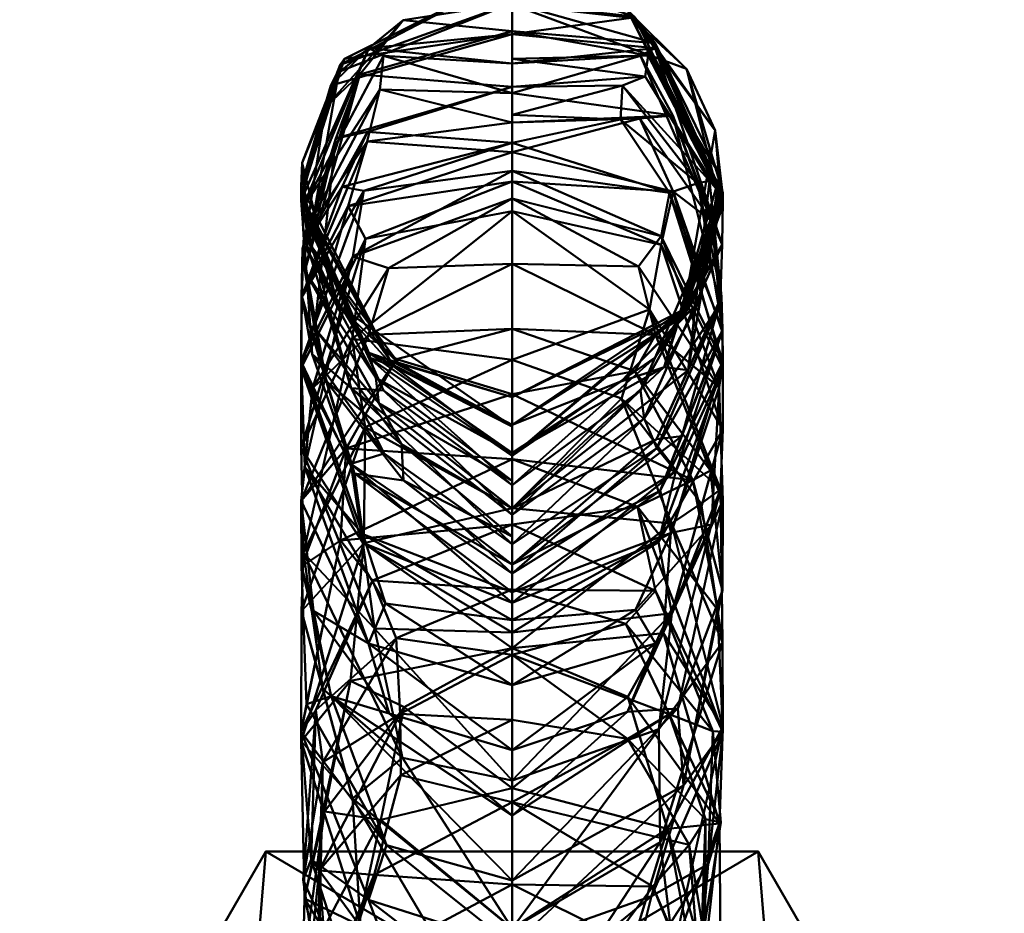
# Model space of a CAD drawing. Header units: millimetres. Extents: x -2000 to 2000, y -2000 to 2000.
# Tile 202 of 256: x -7 to 7, y 5 to 18. Entities that reach past the tile are written whole.
import ezdxf

# ---------------------------------------------------------------- set-up
doc = ezdxf.new("R2010")
doc.units = ezdxf.units.MM
doc.layers.add('E-LITE-EQPM', color=33, linetype='Continuous', lineweight=40)

msp = doc.modelspace()

# ---------------------------------------------------------------- meshes
at = {"layer": 'E-LITE-EQPM'}
mesh = msp.add_polyface(dxfattribs=at)
corners = [(-8.243909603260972e-12, 16.54112988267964, 2996.623750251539), (-8.243930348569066e-12, 16.93857068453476, 2979.921103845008), (-2.053678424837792, 16.30152443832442, 2998.505709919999), (-8.243888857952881e-12, 16.14368908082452, 3013.32639665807), (-1.825908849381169, 17.37875822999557, 2853.732249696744), (-8.2439257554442e-12, 16.84976549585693, 2844.797528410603), (-1.877797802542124, 16.89910890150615, 2835.520275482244), (-2.330956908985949, 15.24358864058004, 2801.231897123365), (-8.243881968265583e-12, 16.01048129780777, 2810.641033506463), (-8.243860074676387e-12, 15.59083920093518, 2793.562786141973), (-2.999586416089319, 15.5271310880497, 2889.716418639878), (-2.379890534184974, 17.33750230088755, 2896.206367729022), (-2.575330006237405, 16.95912407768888, 2882.805759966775), (-8.243947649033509e-12, 17.26940759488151, 2861.875775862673), (-2.989318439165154, 15.1895573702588, 2851.061398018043), (-2.037926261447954, 17.49082876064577, 2870.759273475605), (-8.244013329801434e-12, 18.52833389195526, 2913.110518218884), (-2.441498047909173, 17.25211569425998, 2918.316894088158), (-8.243991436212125e-12, 18.10869179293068, 2896.032270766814), (-8.243969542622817e-12, 17.6890496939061, 2878.954023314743), (-2.437333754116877, 17.16455903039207, 2932.593408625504), (-3.000000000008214, 15.39105310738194, 2935.390261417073), (-2.653698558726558, 16.65211401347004, 2946.488608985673), (-3.000000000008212, 15.32916741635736, 2873.868277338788), (-2.981280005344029, 15.86012738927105, 2904.281840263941), (-2.889115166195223, 14.72123294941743, 2916.218790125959), (-2.957723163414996, 14.83535134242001, 2828.163895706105), (-2.060884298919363, 16.15951346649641, 2817.19777966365), (-8.243903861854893e-12, 16.43012339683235, 2827.719280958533), (-1.54621942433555, 17.88749464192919, 2941.955810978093), (-8.243992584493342e-12, 18.13089309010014, 2929.813164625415), (-2.162106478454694, 17.1129858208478, 2960.620516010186), (-2.945791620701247, 14.32306561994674, 2968.328222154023), (-2.504554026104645, 16.20463133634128, 2982.450598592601), (-2.956677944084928, 14.6847872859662, 2951.669004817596), (-8.243951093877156e-12, 17.33601148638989, 2963.218457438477), (-8.24397183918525e-12, 17.73345228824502, 2946.515811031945), (-2.106942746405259, 15.46146198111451, 3022.180776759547), (-2.416468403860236, 15.5178926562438, 3010.253760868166), (-2.979652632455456, 14.63888907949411, 2992.165732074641), (-8.243868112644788e-12, 15.74624827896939, 3030.029043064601)]
mesh.append_faces([[corners[k] for k in face] for face in [(13, 15, 19), (8, 27, 28)]], dxfattribs={"vtx0": -1, "vtx1": -1})
mesh.append_faces([[corners[k] for k in face] for face in [(4, 5, 6), (10, 11, 12), (4, 6, 14), (4, 15, 13), (16, 11, 17), (20, 21, 22), (15, 23, 12), (24, 25, 17), (11, 19, 12), (23, 15, 14), (4, 14, 15), (26, 14, 6), (26, 6, 27), (6, 28, 27), (8, 7, 27), (21, 17, 25), (29, 30, 20), (31, 32, 33), (31, 22, 34), (1, 31, 33), (17, 21, 20), (29, 22, 31), (20, 22, 29), (36, 29, 31), (30, 17, 20), (33, 2, 1), (37, 3, 38), (33, 39, 2), (11, 10, 24), (11, 24, 17), (10, 12, 23), (15, 12, 19), (2, 38, 3)]], dxfattribs={"vtx0": -1, "vtx1": -1, "vtx2": -1})
mesh.append_faces([[corners[k] for k in face] for face in [(7, 8, 9), (6, 5, 28), (17, 30, 16), (29, 36, 30)]], dxfattribs={"vtx0": -1, "vtx2": -1})
mesh.append_faces([[corners[k] for k in face] for face in [(0, 1, 2, 3), (13, 5, 4), (18, 19, 11, 16), (35, 36, 31, 1), (40, 3, 37)]], dxfattribs={"vtx1": -1, "vtx2": -1})
mesh = msp.add_polyface(dxfattribs=at)
corners = [(2.288367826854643, 16.53083929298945, 2836.671689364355), (1.819231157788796, 16.49019310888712, 2820.825302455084), (-8.224517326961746e-12, 16.43012339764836, 2827.719280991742), (-8.224539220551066e-12, 16.84976549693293, 2844.797528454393), (1.895328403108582, 17.08730838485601, 2973.86684899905), (-8.22454381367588e-12, 16.93857068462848, 2979.921103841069), (1.572553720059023, 16.95898901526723, 2988.255224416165), (-8.224561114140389e-12, 17.2694075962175, 2861.875775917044), (-8.22458300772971e-12, 17.68904969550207, 2878.954023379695), (2.037926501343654, 17.49082859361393, 2870.759277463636), (1.693376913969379, 17.92173963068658, 2885.26490461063), (2.037253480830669, 17.56264431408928, 2938.378339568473), (2.999999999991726, 15.391052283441, 2935.390261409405), (1.739063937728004, 17.94006960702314, 2921.544940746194), (1.825908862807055, 17.37875829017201, 2853.732253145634), (2.843502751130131, 15.02734011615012, 2820.149213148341), (2.483472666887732, 17.19686645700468, 2897.426970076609), (-8.224604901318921e-12, 18.10869179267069, 2896.032270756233), (1.608619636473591, 18.06473364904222, 2907.742567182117), (1.936146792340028, 17.38409354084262, 2957.279782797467), (-8.22456455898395e-12, 17.33601148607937, 2963.218457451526), (2.889115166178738, 16.31645923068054, 2916.223200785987), (2.989318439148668, 14.69531325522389, 2851.072271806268), (2.999999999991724, 15.3291665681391, 2873.868277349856), (2.999586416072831, 15.43014855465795, 2889.717099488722), (-8.224585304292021e-12, 17.73345228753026, 2946.515811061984), (-8.224606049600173e-12, 18.13089309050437, 2929.813164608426), (-8.224626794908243e-12, 18.52833389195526, 2913.110518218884), (2.94579162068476, 15.4390651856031, 2968.350840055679), (2.956677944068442, 15.68240592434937, 2951.683844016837), (-8.224523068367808e-12, 16.5411298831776, 2996.623750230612), (2.80690017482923, 15.60329101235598, 2982.548442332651), (1.543819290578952, 16.47550922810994, 3005.270959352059), (-8.224502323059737e-12, 16.14368908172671, 3013.326396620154), (2.644438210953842, 15.57120911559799, 2996.915675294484), (2.238479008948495, 15.43046176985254, 3019.198566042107), (-8.224495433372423e-12, 16.01048129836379, 2810.641033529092), (2.981280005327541, 15.20502350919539, 2904.282888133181)]
mesh.append_faces([[corners[k] for k in face] for face in [(3, 0, 2), (7, 14, 3), (26, 13, 27), (5, 4, 20), (17, 10, 8), (2, 1, 36)]], dxfattribs={"vtx0": -1, "vtx1": -1})
mesh.append_faces([[corners[k] for k in face] for face in [(0, 1, 2), (4, 5, 6), (10, 9, 8), (11, 12, 13), (1, 0, 15), (16, 17, 18), (19, 20, 4), (13, 21, 18), (22, 14, 9), (14, 7, 9), (23, 10, 24), (14, 0, 3), (0, 14, 22), (19, 11, 25), (13, 26, 11), (19, 28, 29), (12, 11, 29), (28, 19, 4), (27, 13, 18), (12, 21, 13), (19, 29, 11), (28, 4, 31), (32, 6, 30), (34, 31, 6), (4, 6, 31), (32, 34, 6), (32, 33, 35), (16, 18, 21), (9, 10, 23), (16, 10, 17), (16, 24, 10), (21, 37, 16)]], dxfattribs={"vtx0": -1, "vtx1": -1, "vtx2": -1})
mesh.append_faces([[corners[k] for k in face] for face in [(11, 26, 25), (19, 25, 20)]], dxfattribs={"vtx0": -1, "vtx2": -1})
mesh.append_faces([[corners[k] for k in face] for face in [(7, 8, 9), (5, 30, 6), (30, 33, 32), (17, 27, 18)]], dxfattribs={"vtx1": -1, "vtx2": -1})
mesh = msp.add_polyface(dxfattribs=at)
corners = [(2.041622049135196, 13.41052263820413, 3071.429909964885), (-8.224412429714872e-12, 14.42175361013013, 3063.086154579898), (-8.22436402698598e-12, 13.49469973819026, 3079.440619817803), (-8.224495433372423e-12, 16.01048129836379, 2810.641033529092), (2.289453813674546, 15.44998609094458, 2804.971716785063), (-8.22447353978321e-12, 15.59083920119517, 2793.562786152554), (2.999586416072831, 15.43014855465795, 2889.717099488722), (2.379890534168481, 13.68735787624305, 2896.22264565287), (2.575330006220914, 13.89165123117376, 2882.834902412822), (-8.22445164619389e-12, 15.1711971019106, 2776.484538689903), (2.120382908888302, 14.69005120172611, 2784.172221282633), (1.957393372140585, 13.77267496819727, 2764.560076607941), (-8.22434138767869e-12, 13.05766317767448, 2752.244032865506), (2.999999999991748, 12.93628888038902, 2791.853984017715), (2.989307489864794, 13.46487126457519, 2810.053628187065), (1.819231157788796, 16.49019310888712, 2820.825302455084), (2.957723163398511, 13.85042973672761, 2828.19478787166), (2.288367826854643, 16.53083929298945, 2836.671689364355), (2.989318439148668, 14.69531325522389, 2851.072271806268), (2.037926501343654, 17.49082859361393, 2870.759277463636), (2.999999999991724, 15.3291665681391, 2873.868277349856), (2.437333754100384, 13.67101700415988, 2932.56348461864), (2.999999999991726, 15.391052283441, 2935.390261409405), (2.653698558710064, 13.86701920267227, 2946.451654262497), (2.03792626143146, 13.08702792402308, 2870.821552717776), (2.981280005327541, 15.20502350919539, 2904.282888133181), (2.889115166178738, 16.31645923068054, 2916.223200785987), (2.441498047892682, 13.77024563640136, 2918.304460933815), (2.843502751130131, 15.02734011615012, 2820.149213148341), (2.162106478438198, 12.95304258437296, 2960.54602091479), (2.956677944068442, 15.68240592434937, 2951.683844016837), (2.94579162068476, 15.4390651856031, 2968.350840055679), (2.483472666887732, 17.19686645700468, 2897.426970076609), (2.80690017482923, 15.60329101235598, 2982.548442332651), (2.644438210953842, 15.57120911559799, 2996.915675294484), (2.979652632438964, 13.9560291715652, 2992.146938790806), (2.12143911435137, 14.81713181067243, 3038.431196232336), (2.238479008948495, 15.43046176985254, 3019.198566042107), (-8.224481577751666e-12, 15.74624828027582, 3030.029043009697), (2.991128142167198, 13.48536903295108, 3011.161490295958), (2.504554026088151, 12.90981597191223, 2982.368911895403), (2.999999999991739, 13.02658887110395, 3030.070639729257), (1.800593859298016, 14.38443875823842, 3054.961259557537), (-8.224460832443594e-12, 15.34880747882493, 3046.73168939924), (-8.224502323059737e-12, 16.14368908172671, 3013.326396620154), (2.943781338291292, 12.66423577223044, 3052.451832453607), (1.543819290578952, 16.47550922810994, 3005.270959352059)]
mesh.append_faces([[corners[k] for k in face] for face in [(3, 4, 5), (9, 11, 12), (38, 37, 44)]], dxfattribs={"vtx0": -1, "vtx1": -1})
mesh.append_faces([[corners[k] for k in face] for face in [(6, 7, 8), (9, 10, 11), (13, 10, 4), (10, 5, 4), (13, 4, 14), (4, 3, 15), (16, 17, 18), (19, 20, 18), (21, 22, 23), (24, 20, 8), (25, 26, 27), (20, 24, 18), (28, 16, 14), (29, 30, 31), (22, 27, 26), (25, 6, 32), (22, 30, 23), (33, 34, 35), (36, 37, 38), (37, 39, 34), (29, 23, 30), (39, 35, 34), (33, 35, 40), (27, 22, 21), (31, 33, 40), (39, 37, 41), (36, 41, 37), (42, 1, 0), (42, 45, 36), (43, 42, 36), (46, 37, 34), (28, 14, 4), (7, 6, 25), (7, 25, 27), (6, 8, 20), (16, 28, 17), (15, 28, 4)]], dxfattribs={"vtx0": -1, "vtx1": -1, "vtx2": -1})
mesh.append_faces([[corners[k] for k in face] for face in [(0, 1, 2), (10, 9, 5), (42, 43, 1)]], dxfattribs={"vtx0": -1, "vtx2": -1})
mesh.append_faces([[corners[k] for k in face] for face in [(38, 43, 36)]], dxfattribs={"vtx1": -1, "vtx2": -1})
mesh = msp.add_polyface(dxfattribs=at)
corners = [(-2.03725348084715, 13.1572263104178, 2938.331991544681), (-3.000000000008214, 15.39105310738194, 2935.390261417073), (-1.739063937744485, 13.05257561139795, 2921.52206045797), (-2.27431181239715, 13.35665873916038, 2762.908940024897), (-8.243838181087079e-12, 15.1711971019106, 2776.484538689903), (-8.243727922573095e-12, 13.05766320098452, 2752.244033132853), (-2.98930748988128, 13.95905699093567, 2810.034330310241), (-2.060884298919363, 16.15951346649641, 2817.19777966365), (-2.330956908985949, 15.24358864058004, 2801.231897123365), (-3.000000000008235, 12.93628931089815, 2791.853983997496), (-2.081950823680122, 14.77690993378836, 2785.157711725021), (-2.957723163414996, 14.83535134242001, 2828.163895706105), (-2.288367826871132, 12.65329126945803, 2836.779460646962), (-2.989318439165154, 15.1895573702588, 2851.061398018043), (-2.037926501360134, 13.08702819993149, 2870.821556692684), (-3.000000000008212, 15.32916741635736, 2873.868277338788), (-2.889115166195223, 14.72123294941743, 2916.218790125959), (-1.608619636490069, 13.00306940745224, 2907.743847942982), (-1.825908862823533, 12.61992924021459, 2853.831545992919), (-1.693376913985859, 12.97125877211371, 2885.307387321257), (-2.999586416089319, 15.5271310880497, 2889.716418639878), (-8.243860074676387e-12, 15.59083920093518, 2793.562786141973), (-2.843502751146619, 13.1365333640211, 2820.214855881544), (-2.162106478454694, 17.1129858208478, 2960.620516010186), (-2.956677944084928, 14.6847872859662, 2951.669004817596), (-2.945791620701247, 14.32306561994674, 2968.328222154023), (-2.981280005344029, 15.86012738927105, 2904.281840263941), (-2.483472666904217, 13.83716576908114, 2897.440433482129), (-1.936146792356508, 12.80098328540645, 2957.202771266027), (-2.653698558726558, 16.65211401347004, 2946.488608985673), (-2.806900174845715, 13.50547598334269, 2982.49647829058), (-2.644438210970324, 12.75190467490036, 2996.833570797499), (-2.979652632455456, 14.63888907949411, 2992.165732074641), (-2.264920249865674, 14.5273419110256, 3041.698959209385), (-2.106942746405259, 15.46146198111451, 3022.180776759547), (-3.000000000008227, 13.02658823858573, 3030.070639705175), (-1.754279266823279, 14.35851849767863, 3056.284498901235), (-2.041621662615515, 13.41052322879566, 3071.429905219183), (-8.243798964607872e-12, 14.42175360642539, 3063.086154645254), (-8.243847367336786e-12, 15.34880747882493, 3046.73168939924), (-2.991128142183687, 13.9356289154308, 3011.176343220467), (-2.504554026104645, 16.20463133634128, 2982.450598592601), (-2.416468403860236, 15.5178926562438, 3010.253760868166), (-2.053678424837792, 16.30152443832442, 2998.505709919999), (-8.243868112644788e-12, 15.74624827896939, 3030.029043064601), (-8.243750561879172e-12, 13.49469973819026, 3079.440619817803), (-2.836444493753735, 12.64705318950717, 3061.594035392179)]
mesh.append_faces([[corners[k] for k in face] for face in [(0, 1, 2), (6, 7, 8), (6, 8, 9), (3, 10, 4), (11, 12, 13), (14, 15, 13), (2, 16, 17), (13, 18, 14), (15, 19, 20), (12, 18, 13), (7, 6, 11), (22, 11, 6), (10, 9, 8), (10, 8, 21), (23, 24, 25), (26, 20, 27), (28, 25, 24), (1, 24, 29), (30, 31, 32), (33, 34, 35), (36, 37, 38), (1, 0, 24), (1, 16, 2), (28, 24, 0), (40, 32, 31), (30, 32, 41), (34, 40, 35), (25, 30, 41), (34, 42, 40), (42, 43, 32), (34, 33, 44), (46, 36, 33), (27, 17, 16), (33, 36, 39), (14, 19, 15), (27, 20, 19), (16, 26, 27), (40, 42, 32), (11, 22, 12)]], dxfattribs={"vtx0": -1, "vtx1": -1, "vtx2": -1})
mesh.append_faces([[corners[k] for k in face] for face in [(3, 4, 5), (36, 38, 39)]], dxfattribs={"vtx0": -1, "vtx2": -1})
mesh.append_faces([[corners[k] for k in face] for face in [(21, 4, 10), (39, 44, 33), (45, 38, 37)]], dxfattribs={"vtx1": -1, "vtx2": -1})
mesh = msp.add_polyface(dxfattribs=at)
corners = [(1.558112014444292, 12.50603264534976, 2740.473651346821), (-8.224231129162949e-12, 10.94412924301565, 2728.003526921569), (-8.22434138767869e-12, 13.05766317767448, 2752.244032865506), (2.964762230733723, 11.20982026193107, 2752.646046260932), (1.957393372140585, 13.77267496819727, 2764.560076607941), (2.997004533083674, 12.06500796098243, 2772.224350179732), (2.943781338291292, 12.66423577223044, 3052.451832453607), (2.264920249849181, 10.59672774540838, 3041.535941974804), (2.999999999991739, 13.02658887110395, 3030.070639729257), (2.989307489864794, 13.46487126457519, 2810.053628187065), (2.060884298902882, 11.8012710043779, 2817.354440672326), (2.330956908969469, 11.47188158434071, 2801.393398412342), (2.999999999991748, 12.93628888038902, 2791.853984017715), (2.120382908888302, 14.69005120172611, 2784.172221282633), (1.825908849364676, 12.61992915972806, 2853.831542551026), (1.877797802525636, 12.22210729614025, 2835.652496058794), (2.989318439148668, 14.69531325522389, 2851.072271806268), (2.03792626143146, 13.08702792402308, 2870.821552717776), (-8.253328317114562e-12, 11.27111897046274, 2861.99022149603), (-8.253393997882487e-12, 12.52642934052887, 2913.100327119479), (2.379890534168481, 13.68735787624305, 2896.22264565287), (2.441498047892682, 13.77024563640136, 2918.304460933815), (-8.25337210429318e-12, 12.10799255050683, 2896.063625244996), (-8.253350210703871e-12, 11.68955576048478, 2879.026923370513), (2.575330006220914, 13.89165123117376, 2882.834902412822), (2.957723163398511, 13.85042973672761, 2828.19478787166), (1.546219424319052, 12.74951102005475, 2941.895608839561), (-8.253373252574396e-12, 12.12974705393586, 2929.7722271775), (2.437333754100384, 13.67101700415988, 2932.56348461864), (2.162106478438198, 12.95304258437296, 2960.54602091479), (2.94579162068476, 15.4390651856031, 2968.350840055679), (2.504554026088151, 12.90981597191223, 2982.368911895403), (-8.25331101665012e-12, 10.93970019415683, 2979.787927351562), (2.106942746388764, 11.1919311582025, 3022.025892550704), (2.991128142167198, 13.48536903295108, 3011.161490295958), (2.653698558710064, 13.86701920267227, 2946.451654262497), (-8.253352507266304e-12, 11.73306476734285, 2946.444127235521), (2.05367842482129, 11.92846730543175, 2998.376417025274), (2.979652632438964, 13.9560291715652, 2992.146938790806), (2.416468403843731, 11.9682450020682, 3010.136662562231), (1.74470536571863, 12.89579520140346, 3086.389762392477), (-8.22431562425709e-12, 12.56764586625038, 3095.795085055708), (2.5713586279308, 11.34524303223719, 3098.554385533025), (2.12143911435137, 14.81713181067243, 3038.431196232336), (-8.22436402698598e-12, 13.49469973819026, 3079.440619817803), (2.041622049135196, 13.41052263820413, 3071.429909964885), (2.99999999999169, 11.04810873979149, 3074.705054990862), (2.824715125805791, 11.48147074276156, 3085.878159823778), (1.800593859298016, 14.38443875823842, 3054.961259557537)]
mesh.append_faces([[corners[k] for k in face] for face in [(18, 17, 23)]], dxfattribs={"vtx0": -1, "vtx1": -1})
mesh.append_faces([[corners[k] for k in face] for face in [(3, 4, 5), (6, 7, 8), (4, 0, 2), (9, 10, 11), (9, 11, 12), (5, 4, 13), (12, 5, 13), (14, 15, 16), (14, 17, 18), (19, 20, 21), (20, 23, 24), (14, 16, 17), (25, 16, 15), (25, 15, 10), (10, 9, 25), (3, 0, 4), (26, 27, 28), (29, 30, 31), (32, 29, 31), (33, 34, 8), (26, 35, 29), (28, 35, 26), (36, 26, 29), (27, 21, 28), (31, 37, 32), (31, 38, 37), (33, 39, 34), (39, 37, 38), (40, 41, 42), (43, 6, 8), (44, 40, 45), (46, 6, 45), (42, 47, 40), (6, 48, 45), (46, 45, 47), (40, 47, 45), (17, 24, 23), (34, 39, 38)]], dxfattribs={"vtx0": -1, "vtx1": -1, "vtx2": -1})
mesh.append_faces([[corners[k] for k in face] for face in [(0, 1, 2), (21, 27, 19), (26, 36, 27), (40, 44, 41)]], dxfattribs={"vtx0": -1, "vtx2": -1})
mesh.append_faces([[corners[k] for k in face] for face in [(22, 23, 20, 19)]], dxfattribs={"vtx1": -1, "vtx2": -1})
mesh = msp.add_polyface(dxfattribs=at)
corners = [(-1.895328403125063, 12.43735632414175, 2973.764118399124), (-8.253311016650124e-12, 10.93970019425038, 2979.78792734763), (-1.572553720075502, 11.85435427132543, 2988.119960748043), (-8.253328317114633e-12, 11.27111897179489, 2861.990221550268), (-8.253350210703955e-12, 11.68955576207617, 2879.026923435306), (-2.037926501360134, 13.08702819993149, 2870.821556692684), (-1.693376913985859, 12.97125877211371, 2885.307387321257), (-2.943781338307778, 11.52867092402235, 3052.401858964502), (-2.264920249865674, 14.5273419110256, 3041.698959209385), (-3.000000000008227, 13.02658823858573, 3030.070639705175), (-8.243727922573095e-12, 13.05766320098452, 2752.244033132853), (-8.243617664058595e-12, 10.94412929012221, 2728.003527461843), (-2.089381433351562, 12.09867496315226, 2740.502328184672), (-2.99700453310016, 11.80411438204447, 2772.238893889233), (-2.27431181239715, 13.35665873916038, 2762.908940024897), (-2.964762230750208, 10.31240544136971, 2752.704155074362), (-3.000000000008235, 12.93628931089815, 2791.853983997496), (-2.28945381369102, 11.57698065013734, 2805.131261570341), (-2.98930748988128, 13.95905699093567, 2810.034330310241), (-1.819231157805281, 11.72324636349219, 2820.989319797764), (-2.288367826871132, 12.65329126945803, 2836.779460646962), (-2.843502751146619, 13.1365333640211, 2820.214855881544), (-2.483472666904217, 13.83716576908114, 2897.440433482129), (-8.253372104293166e-12, 12.10799255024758, 2896.063625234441), (-1.608619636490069, 13.00306940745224, 2907.743847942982), (-1.936146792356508, 12.80098328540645, 2957.202771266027), (-8.253331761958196e-12, 11.33638248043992, 2963.116027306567), (-1.825908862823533, 12.61992924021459, 2853.831545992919), (-8.25330642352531e-12, 10.85268218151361, 2844.95351966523), (-2.081950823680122, 14.77690993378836, 2785.157711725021), (-2.03725348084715, 13.1572263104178, 2938.331991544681), (-8.253352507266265e-12, 11.73306476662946, 2946.444127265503), (-1.739063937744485, 13.05257561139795, 2921.52206045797), (-8.253373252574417e-12, 12.12974705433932, 2929.772227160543), (-8.253393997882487e-12, 12.52642934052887, 2913.100327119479), (-2.945791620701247, 14.32306561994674, 2968.328222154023), (-2.238479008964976, 11.43832635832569, 3019.056935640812), (-2.991128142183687, 13.9356289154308, 3011.176343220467), (-2.644438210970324, 12.75190467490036, 2996.833570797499), (-2.806900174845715, 13.50547598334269, 2982.49647829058), (-2.359154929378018, 11.79366694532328, 3096.047728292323), (-8.243702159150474e-12, 12.56764586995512, 3095.795084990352), (-1.640176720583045, 13.06285651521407, 3084.540979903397), (-2.041621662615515, 13.41052322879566, 3071.429905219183), (-3.000000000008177, 11.04810996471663, 3074.705055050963), (-8.243750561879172e-12, 13.49469973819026, 3079.440619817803), (-1.54381929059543, 11.33702845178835, 3005.109080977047), (-1.754279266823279, 14.35851849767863, 3056.284498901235), (-2.836444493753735, 12.64705318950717, 3061.594035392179), (-8.243653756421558e-12, 11.64059199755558, 3112.149550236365)]
mesh.append_faces([[corners[k] for k in face] for face in [(33, 32, 34), (23, 6, 4), (45, 42, 41)]], dxfattribs={"vtx0": -1, "vtx1": -1})
mesh.append_faces([[corners[k] for k in face] for face in [(0, 1, 2), (6, 5, 4), (7, 8, 9), (13, 14, 15), (10, 12, 14), (14, 12, 15), (16, 17, 18), (19, 20, 21), (22, 23, 24), (25, 26, 0), (27, 3, 5), (27, 20, 28), (29, 14, 13), (13, 16, 29), (25, 30, 31), (32, 33, 30), (35, 25, 0), (34, 32, 24), (36, 37, 38), (35, 0, 39), (37, 36, 9), (40, 41, 42), (43, 44, 42), (45, 43, 42), (38, 39, 2), (0, 2, 39), (46, 38, 2), (46, 36, 38), (43, 47, 48), (43, 48, 44), (7, 48, 8), (21, 18, 17), (22, 6, 23), (40, 42, 44), (19, 21, 17)]], dxfattribs={"vtx0": -1, "vtx1": -1, "vtx2": -1})
mesh.append_faces([[corners[k] for k in face] for face in [(30, 33, 31), (25, 31, 26), (40, 49, 41)]], dxfattribs={"vtx0": -1, "vtx2": -1})
mesh.append_faces([[corners[k] for k in face] for face in [(3, 4, 5), (10, 11, 12), (23, 34, 24)]], dxfattribs={"vtx1": -1, "vtx2": -1})
mesh = msp.add_polyface(dxfattribs=at)
corners = [(-2.108413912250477, 10.44977344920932, 2718.891734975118), (-8.243617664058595e-12, 10.94412929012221, 2728.003527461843), (-8.243513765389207e-12, 8.952506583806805, 2705.161243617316), (-2.288367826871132, 12.65329126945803, 2836.779460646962), (-1.819231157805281, 11.72324636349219, 2820.989319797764), (-8.25328452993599e-12, 10.43424539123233, 2827.916817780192), (-8.25330642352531e-12, 10.85268218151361, 2844.95351966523), (-2.991443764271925, 9.482299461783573, 2731.133132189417), (-2.089381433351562, 12.09867496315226, 2740.502328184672), (-2.964762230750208, 10.31240544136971, 2752.704155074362), (-1.957393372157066, 9.23386349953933, 2764.828798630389), (-2.99700453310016, 11.80411438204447, 2772.238893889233), (-8.253262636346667e-12, 10.01580860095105, 2810.880115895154), (-2.28945381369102, 11.57698065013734, 2805.131261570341), (-8.253240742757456e-12, 9.597371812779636, 2793.843414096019), (-8.253328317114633e-12, 11.27111897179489, 2861.990221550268), (-1.825908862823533, 12.61992924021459, 2853.831545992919), (-8.253218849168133e-12, 9.178935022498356, 2776.806712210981), (-2.120382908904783, 10.4502012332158, 2784.385639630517), (-3.000000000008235, 12.93628931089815, 2791.853983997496), (-8.253311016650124e-12, 10.93970019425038, 2979.78792734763), (-8.253290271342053e-12, 10.54301790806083, 2996.459827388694), (-1.572553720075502, 11.85435427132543, 2988.119960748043), (-2.121439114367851, 10.57723507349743, 3038.259019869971), (-2.238479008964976, 11.43832635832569, 3019.056935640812), (-8.253248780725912e-12, 9.74965333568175, 3029.803627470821), (-1.895328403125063, 12.43735632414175, 2973.764118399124), (-8.253331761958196e-12, 11.33638248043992, 2963.116027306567), (-1.54381929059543, 11.33702845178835, 3005.109080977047), (-3.000000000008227, 13.02658823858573, 3030.070639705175), (-8.253269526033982e-12, 10.14633562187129, 3013.131727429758), (-8.243653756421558e-12, 11.64059199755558, 3112.149550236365), (-2.359154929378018, 11.79366694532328, 3096.047728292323), (-2.437134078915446, 10.48755791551, 3117.37764068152), (-3.000000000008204, 7.762062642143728, 3133.690180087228), (-1.984679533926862, 9.917269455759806, 3135.295207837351), (-2.836444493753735, 12.64705318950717, 3061.594035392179), (-2.943781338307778, 11.52867092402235, 3052.401858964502), (-3.000000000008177, 11.04810996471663, 3074.705055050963), (-2.994859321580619, 10.11779891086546, 3095.919205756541), (-2.920785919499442, 8.156879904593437, 3115.754175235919), (-1.800593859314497, 9.591452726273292, 3054.746801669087), (-2.041622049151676, 9.018820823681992, 3071.216111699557), (-8.253228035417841e-12, 9.352971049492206, 3046.475527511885), (-8.243605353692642e-12, 10.71353812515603, 3128.50401548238), (-8.243556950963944e-12, 9.7864842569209, 3144.858480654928), (-1.648689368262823, 9.095183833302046, 3152.429280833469), (-2.824715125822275, 9.483526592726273, 3085.774502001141), (-2.68877929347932, 8.374901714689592, 2737.139932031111)]
mesh.append_faces([[corners[k] for k in face] for face in [(6, 3, 5), (12, 13, 14), (15, 16, 6), (20, 26, 27), (25, 24, 30), (31, 33, 44), (5, 4, 12)]], dxfattribs={"vtx0": -1, "vtx1": -1})
mesh.append_faces([[corners[k] for k in face] for face in [(3, 4, 5), (7, 8, 0), (9, 10, 11), (0, 8, 1), (8, 7, 9), (17, 18, 10), (11, 10, 18), (19, 11, 18), (19, 18, 13), (18, 14, 13), (13, 12, 4), (23, 24, 25), (28, 22, 21), (23, 29, 24), (31, 32, 33), (34, 35, 33), (36, 37, 38), (39, 40, 33), (23, 37, 29), (41, 37, 23), (38, 37, 42), (43, 41, 23), (37, 41, 42), (28, 30, 24), (35, 44, 33), (45, 35, 46), (38, 42, 47), (32, 38, 39), (47, 39, 38), (33, 32, 39), (48, 9, 7)]], dxfattribs={"vtx0": -1, "vtx1": -1, "vtx2": -1})
mesh.append_faces([[corners[k] for k in face] for face in [(0, 1, 2), (18, 17, 14), (35, 45, 44)]], dxfattribs={"vtx0": -1, "vtx2": -1})
mesh.append_faces([[corners[k] for k in face] for face in [(20, 21, 22), (21, 30, 28), (25, 43, 23)]], dxfattribs={"vtx1": -1, "vtx2": -1})
mesh = msp.add_polyface(dxfattribs=at)
corners = [(-8.224127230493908e-12, 8.952506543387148, 2705.161243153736), (-8.224231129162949e-12, 10.94412924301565, 2728.003526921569), (2.268993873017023, 10.72727409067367, 2724.571216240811), (-8.253290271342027e-12, 10.54301790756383, 2996.459827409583), (-8.25331101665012e-12, 10.93970019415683, 2979.787927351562), (2.05367842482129, 11.92846730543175, 2998.376417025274), (-8.253269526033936e-12, 10.14633562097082, 3013.131727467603), (2.920785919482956, 9.503518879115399, 3115.832127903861), (2.5713586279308, 11.34524303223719, 3098.554385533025), (1.784380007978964, 10.96241275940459, 3120.620700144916), (2.997004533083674, 12.06500796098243, 2772.224350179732), (2.274311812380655, 9.451867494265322, 2763.143131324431), (2.964762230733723, 11.20982026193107, 2752.646046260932), (1.825908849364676, 12.61992915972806, 2853.831542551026), (-8.253306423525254e-12, 10.8526821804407, 2844.953519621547), (1.877797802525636, 12.22210729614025, 2835.652496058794), (1.558112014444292, 12.50603264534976, 2740.473651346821), (2.688779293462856, 11.01391989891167, 2736.949557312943), (2.330956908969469, 11.47188158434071, 2801.393398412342), (-8.253262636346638e-12, 10.01580860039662, 2810.88011587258), (-8.253240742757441e-12, 9.597371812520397, 2793.843414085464), (-8.253328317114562e-12, 11.27111897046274, 2861.99022149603), (2.081950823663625, 10.46161568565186, 2785.373026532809), (-8.253218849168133e-12, 9.178935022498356, 2776.806712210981), (-8.253284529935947e-12, 10.43424539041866, 2827.916817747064), (2.060884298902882, 11.8012710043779, 2817.354440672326), (2.999999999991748, 12.93628888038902, 2791.853984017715), (2.991443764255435, 9.041372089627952, 2731.166168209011), (2.264920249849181, 10.59672774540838, 3041.535941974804), (2.106942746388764, 11.1919311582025, 3022.025892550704), (2.999999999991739, 13.02658887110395, 3030.070639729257), (-8.253331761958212e-12, 11.33638248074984, 2963.116027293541), (-8.253352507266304e-12, 11.73306476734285, 2946.444127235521), (2.162106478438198, 12.95304258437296, 2960.54602091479), (2.416468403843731, 11.9682450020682, 3010.136662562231), (-8.253228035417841e-12, 9.352971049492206, 3046.475527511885), (-8.253248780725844e-12, 9.74965333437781, 3029.803627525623), (2.836444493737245, 10.71550179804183, 3061.504542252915), (1.754279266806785, 9.498066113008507, 3056.065460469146), (2.99485932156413, 9.77566726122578, 3095.900816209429), (2.824715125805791, 11.48147074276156, 3085.878159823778), (2.943781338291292, 12.66423577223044, 3052.451832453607), (2.99999999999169, 11.04810873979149, 3074.705054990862), (-8.224170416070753e-12, 9.7864842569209, 3144.858480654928), (2.039173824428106, 9.768057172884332, 3136.917857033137), (-8.224218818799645e-12, 10.71353812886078, 3128.504015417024), (-8.224267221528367e-12, 11.64059199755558, 3112.149550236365), (2.041621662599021, 9.01882069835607, 3071.21610692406), (-8.22431562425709e-12, 12.56764586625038, 3095.795085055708), (2.359154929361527, 8.09572065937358, 3095.8475660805)]
mesh.append_faces([[corners[k] for k in face] for face in [(19, 25, 24), (43, 44, 45), (45, 9, 46), (46, 8, 48)]], dxfattribs={"vtx0": -1, "vtx1": -1})
mesh.append_faces([[corners[k] for k in face] for face in [(7, 8, 9), (10, 11, 12), (13, 14, 15), (16, 17, 2), (1, 16, 2), (11, 22, 23), (15, 24, 25), (22, 11, 10), (19, 18, 25), (10, 26, 22), (22, 26, 18), (22, 18, 20), (27, 2, 17), (28, 29, 30), (29, 6, 34), (29, 28, 36), (37, 38, 28), (8, 39, 40), (37, 41, 42), (39, 8, 7), (9, 45, 44), (46, 9, 8), (47, 38, 37), (28, 38, 35), (47, 37, 42), (41, 37, 28), (49, 42, 39), (40, 39, 42), (17, 12, 27), (17, 16, 12), (5, 34, 6)]], dxfattribs={"vtx0": -1, "vtx1": -1, "vtx2": -1})
mesh.append_faces([[corners[k] for k in face] for face in [(18, 19, 20), (15, 14, 24)]], dxfattribs={"vtx0": -1, "vtx2": -1})
mesh.append_faces([[corners[k] for k in face] for face in [(0, 1, 2), (3, 4, 5, 6), (21, 14, 13), (20, 23, 22), (31, 32, 33, 4), (35, 36, 28), (36, 6, 29)]], dxfattribs={"vtx1": -1, "vtx2": -1})
mesh = msp.add_polyface(dxfattribs=at)
corners = [(2.213120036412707, 6.384152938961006, 2675.628631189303), (-8.22402333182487e-12, 6.96088384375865, 2682.318959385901), (1.646491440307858, 8.26306786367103, 2689.763102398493), (2.991443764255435, 9.041372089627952, 2731.166168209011), (2.089381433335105, 7.803327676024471, 2740.804821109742), (2.108413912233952, 6.195056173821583, 2719.235516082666), (1.619322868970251, 9.29827843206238, 3149.55251712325), (2.039173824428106, 9.768057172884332, 3136.917857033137), (-8.224170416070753e-12, 9.7864842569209, 3144.858480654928), (-8.224073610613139e-12, 7.932376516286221, 3177.567411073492), (1.640928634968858, 7.664836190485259, 3174.24651266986), (-8.224122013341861e-12, 8.85943038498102, 3161.212945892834), (2.268993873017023, 10.72727409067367, 2724.571216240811), (2.153931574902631, 9.165965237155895, 2704.20861417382), (-8.224127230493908e-12, 8.952506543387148, 2705.161243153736), (2.950343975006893, 6.45750644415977, 2691.611881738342), (2.998206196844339, 7.832566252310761, 2711.891329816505), (-8.25310859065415e-12, 7.07181183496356, 2752.637106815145), (2.274311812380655, 9.451867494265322, 2763.143131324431), (2.964762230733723, 11.20982026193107, 2752.646046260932), (-8.253218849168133e-12, 9.178935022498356, 2776.806712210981), (1.754279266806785, 9.498066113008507, 3056.065460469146), (2.041621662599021, 9.01882069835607, 3071.21610692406), (-8.253179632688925e-12, 8.427185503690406, 3062.811260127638), (-8.253228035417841e-12, 9.352971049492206, 3046.475527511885), (-8.253131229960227e-12, 7.501399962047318, 3079.14699267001), (2.359154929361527, 8.09572065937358, 3095.8475660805), (-8.253082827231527e-12, 6.575614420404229, 3095.482725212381), (1.640176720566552, 8.049032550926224, 3084.282282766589), (-8.253034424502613e-12, 5.649828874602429, 3111.818457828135), (2.437134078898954, 7.000234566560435, 3117.17414340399), (2.99999999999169, 11.04810873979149, 3074.705054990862), (2.99485932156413, 9.77566726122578, 3095.900816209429), (2.920785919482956, 9.503518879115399, 3115.832127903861), (2.999999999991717, 7.762061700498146, 3133.690180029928), (2.518372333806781, 6.15629489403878, 3183.429845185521), (2.752452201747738, 6.519927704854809, 3171.517934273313), (1.784380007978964, 10.96241275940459, 3120.620700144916), (2.236313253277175, 8.01397143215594, 3161.292287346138), (2.854433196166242, 7.771157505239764, 3148.189469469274), (2.970774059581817, 6.473998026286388, 3160.48069257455), (2.788382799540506, 5.882631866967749, 3146.217679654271), (-8.224012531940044e-12, 6.76317940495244, 3193.601115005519)]
mesh.append_faces([[corners[k] for k in face] for face in [(9, 10, 11), (42, 10, 9), (25, 28, 27)]], dxfattribs={"vtx0": -1, "vtx1": -1})
mesh.append_faces([[corners[k] for k in face] for face in [(0, 1, 2), (3, 4, 5), (6, 7, 8), (12, 13, 14), (15, 2, 13), (16, 15, 13), (17, 4, 18), (18, 4, 19), (12, 16, 13), (16, 12, 3), (16, 3, 5), (4, 3, 19), (21, 22, 23), (26, 27, 28), (29, 26, 30), (22, 31, 28), (25, 22, 28), (32, 33, 30), (34, 30, 33), (10, 35, 36), (7, 34, 37), (6, 38, 39), (34, 7, 39), (34, 33, 37), (40, 38, 36), (34, 39, 41), (39, 38, 40), (30, 26, 32), (10, 42, 35), (38, 11, 10), (10, 36, 38), (0, 2, 15), (13, 2, 14), (26, 28, 31), (7, 6, 39), (38, 6, 11)]], dxfattribs={"vtx0": -1, "vtx1": -1, "vtx2": -1})
mesh.append_faces([[corners[k] for k in face] for face in [(18, 20, 17), (21, 23, 24)]], dxfattribs={"vtx0": -1, "vtx2": -1})
mesh.append_faces([[corners[k] for k in face] for face in [(1, 14, 2), (25, 23, 22), (8, 11, 6)]], dxfattribs={"vtx1": -1, "vtx2": -1})
mesh = msp.add_polyface(dxfattribs=at)
corners = [(-2.920785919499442, 8.156879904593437, 3115.754175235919), (-2.571358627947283, 8.269446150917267, 3098.386315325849), (-1.784380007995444, 6.149738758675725, 3120.337325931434), (-2.041622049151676, 9.018820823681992, 3071.216111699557), (-8.253179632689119e-12, 8.427185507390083, 3062.811260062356), (-8.253131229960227e-12, 7.501399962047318, 3079.14699267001), (-2.950343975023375, 5.394461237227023, 2691.712185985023), (-2.998206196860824, 7.631208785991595, 2711.908297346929), (-2.298377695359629, 8.490520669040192, 2698.459453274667), (-2.108413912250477, 10.44977344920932, 2718.891734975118), (-1.534789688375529, 8.11560730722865, 2687.49493706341), (-8.243513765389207e-12, 8.952506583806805, 2705.161243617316), (-1.558112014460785, 7.395970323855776, 2740.833502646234), (-2.68877929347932, 8.374901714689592, 2737.139932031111), (-2.268993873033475, 6.815160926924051, 2724.876575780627), (-2.991443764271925, 9.482299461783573, 2731.133132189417), (-1.957393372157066, 9.23386349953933, 2764.828798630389), (-8.253108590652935e-12, 7.07181181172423, 2752.637106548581), (-2.667351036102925, 6.629436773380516, 2684.700612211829), (-8.253218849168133e-12, 9.178935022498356, 2776.806712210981), (-2.964762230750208, 10.31240544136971, 2752.704155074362), (-1.800593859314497, 9.591452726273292, 3054.746801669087), (-8.253228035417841e-12, 9.352971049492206, 3046.475527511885), (-2.994859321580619, 10.11779891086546, 3095.919205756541), (-2.824715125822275, 9.483526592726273, 3085.774502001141), (-2.691449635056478, 7.333592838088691, 3161.247592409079), (-2.788382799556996, 8.072302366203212, 3146.356331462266), (-2.970774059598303, 5.656898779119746, 3160.427349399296), (-1.744705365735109, 8.023679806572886, 3086.136401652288), (-8.253082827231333e-12, 6.575614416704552, 3095.482725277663), (-1.588100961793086, 8.020451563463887, 3169.437085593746), (-8.243460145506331e-12, 7.932376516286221, 3177.567411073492), (-8.243508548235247e-12, 8.859430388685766, 3161.212945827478), (-3.000000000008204, 7.762062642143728, 3133.690180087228), (-2.437134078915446, 10.48755791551, 3117.37764068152), (-1.648689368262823, 9.095183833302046, 3152.429280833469), (-2.742054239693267, 5.791785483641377, 3182.636251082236), (-1.58299118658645, 7.146666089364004, 3182.430888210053), (-2.854433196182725, 5.949728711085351, 3148.07367982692), (-1.984679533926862, 9.917269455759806, 3135.295207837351), (-8.243556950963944e-12, 9.7864842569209, 3144.858480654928), (-8.243399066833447e-12, 6.763179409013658, 3193.601114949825), (-8.253034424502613e-12, 5.649828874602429, 3111.818457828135), (-8.243409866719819e-12, 6.960883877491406, 2682.318959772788), (-1.863235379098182, 6.514044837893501, 2673.712441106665)]
mesh.append_faces([[corners[k] for k in face] for face in [(19, 16, 17), (40, 35, 32), (31, 37, 41), (42, 1, 29), (43, 10, 11)]], dxfattribs={"vtx0": -1, "vtx1": -1})
mesh.append_faces([[corners[k] for k in face] for face in [(0, 1, 2), (6, 7, 8), (9, 8, 7), (10, 8, 11), (8, 9, 11), (12, 13, 14), (7, 14, 15), (16, 12, 17), (7, 15, 9), (8, 10, 18), (15, 14, 13), (20, 12, 16), (1, 23, 24), (25, 26, 27), (21, 4, 3), (28, 29, 1), (5, 28, 3), (1, 24, 28), (33, 34, 0), (23, 1, 0), (33, 0, 2), (35, 25, 30), (30, 36, 37), (33, 38, 26), (26, 25, 35), (26, 39, 33), (35, 30, 32), (31, 30, 37), (30, 25, 36), (26, 35, 39), (28, 24, 3), (43, 44, 10), (8, 18, 6), (18, 10, 44), (13, 12, 20)]], dxfattribs={"vtx0": -1, "vtx1": -1, "vtx2": -1})
mesh.append_faces([[corners[k] for k in face] for face in [(3, 4, 5), (21, 22, 4), (30, 31, 32), (28, 5, 29)]], dxfattribs={"vtx0": -1, "vtx2": -1})
mesh = msp.add_polyface(dxfattribs=at)
corners = [(-8.252894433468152e-12, 2.979106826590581, 2705.692027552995), (-8.252998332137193e-12, 4.964688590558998, 2728.467500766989), (-2.268993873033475, 6.815160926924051, 2724.876575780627), (-2.213120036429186, 2.355036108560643, 2676.04129966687), (-2.950343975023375, 5.394461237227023, 2691.712185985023), (-2.97336051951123, 4.403311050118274, 2672.357600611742), (-2.378647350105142, 4.134699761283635, 2656.534573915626), (-1.863235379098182, 6.514044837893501, 2673.712441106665), (-1.558112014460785, 7.395970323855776, 2740.833502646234), (-8.253108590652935e-12, 7.07181181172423, 2752.637106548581), (-8.243305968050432e-12, 4.969261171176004, 2659.476675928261), (-8.243202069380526e-12, 2.977638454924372, 2636.634391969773), (-0.7760043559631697, 2.87374552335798, 2636.647148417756), (-8.243409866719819e-12, 6.960883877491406, 2682.318959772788), (-1.499814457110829, 2.5760459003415, 2636.683701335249), (-1.61932286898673, 4.262093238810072, 3149.231142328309), (-2.039173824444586, 5.375716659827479, 3136.646466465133), (-8.252937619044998e-12, 3.79825778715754, 3144.48992298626), (-2.153931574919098, 5.005572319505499, 2704.574785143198), (-2.667351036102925, 6.629436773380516, 2684.700612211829), (-1.646491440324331, 3.274117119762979, 2690.238095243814), (-2.998206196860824, 7.631208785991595, 2711.908297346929), (-3.000000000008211, 3.241267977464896, 3201.927435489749), (-2.742054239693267, 5.791785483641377, 3182.636251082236), (-2.518372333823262, 2.912249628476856, 3183.207295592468), (-1.957862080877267, 5.730959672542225, 3198.9173688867), (-8.243399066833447e-12, 6.763179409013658, 3193.601114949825), (-1.58299118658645, 7.146666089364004, 3182.430888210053), (-3.000000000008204, 7.762062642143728, 3133.690180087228), (-1.784380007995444, 6.149738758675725, 3120.337325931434), (-8.25298602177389e-12, 4.724043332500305, 3128.154190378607), (-8.253034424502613e-12, 5.649828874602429, 3111.818457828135), (-2.236313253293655, 4.024306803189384, 3161.030393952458), (-2.854433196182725, 5.949728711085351, 3148.07367982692), (-2.752452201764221, 4.156908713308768, 3171.359534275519), (-2.571358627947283, 8.269446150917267, 3098.386315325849), (-2.970774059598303, 5.656898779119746, 3160.427349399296), (-2.517189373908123, 3.159975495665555, 3225.85790224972), (-8.24327690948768e-12, 4.424785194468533, 3225.668522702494), (-2.43047153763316, 4.29091586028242, 3211.938369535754), (-8.243337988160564e-12, 5.593982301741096, 3209.634818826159), (-2.788382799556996, 8.072302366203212, 3146.356331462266), (-2.691449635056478, 7.333592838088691, 3161.247592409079), (-1.64092863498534, 2.657814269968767, 3173.909196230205), (-8.252889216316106e-12, 2.872472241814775, 3160.825655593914)]
mesh.append_faces([[corners[k] for k in face] for face in [(17, 16, 30), (30, 29, 31)]], dxfattribs={"vtx0": -1, "vtx1": -1})
mesh.append_faces([[corners[k] for k in face] for face in [(3, 4, 5), (6, 5, 7), (10, 14, 6), (15, 16, 17), (2, 18, 0), (19, 7, 5), (4, 20, 18), (21, 4, 18), (5, 4, 19), (2, 21, 18), (1, 8, 2), (6, 7, 10), (22, 23, 24), (25, 26, 27), (16, 28, 29), (29, 30, 16), (15, 32, 33), (28, 16, 33), (23, 34, 24), (31, 29, 35), (36, 32, 34), (22, 25, 23), (37, 38, 39), (33, 32, 36), (27, 23, 25), (33, 36, 41), (34, 23, 42), (42, 36, 34), (43, 34, 32), (3, 20, 4), (18, 20, 0), (16, 15, 33), (32, 15, 44), (25, 22, 39), (25, 39, 40)]], dxfattribs={"vtx0": -1, "vtx1": -1, "vtx2": -1})
mesh.append_faces([[corners[k] for k in face] for face in [(8, 1, 9), (39, 38, 40), (25, 40, 26)]], dxfattribs={"vtx0": -1, "vtx2": -1})
mesh.append_faces([[corners[k] for k in face] for face in [(0, 1, 2), (13, 10, 7), (17, 44, 15)]], dxfattribs={"vtx1": -1, "vtx2": -1})
mesh.append_faces([[corners[k] for k in face] for face in [(10, 11, 12)]], dxfattribs={"vtx2": -1})
mesh = msp.add_polyface(dxfattribs=at)
corners = [(2.108413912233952, 6.195056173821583, 2719.235516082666), (-8.25299833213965e-12, 4.964688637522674, 2728.467501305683), (-8.252894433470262e-12, 2.979106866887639, 2705.69202801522), (2.213120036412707, 6.384152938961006, 2675.628631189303), (2.950343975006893, 6.45750644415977, 2691.611881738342), (2.973360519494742, 3.626014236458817, 2672.438569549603), (2.768279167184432, 3.45946390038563, 2656.610423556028), (-8.22402333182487e-12, 6.96088384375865, 2682.318959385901), (-8.223919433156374e-12, 4.969261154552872, 2659.476675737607), (2.001254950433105, 5.565245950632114, 3200.734864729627), (2.999999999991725, 3.241267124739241, 3201.9274354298), (2.518372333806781, 6.15629489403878, 3183.429845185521), (1.588783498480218, 4.338690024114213, 2651.981365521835), (-8.25310859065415e-12, 7.07181183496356, 2752.637106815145), (2.089381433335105, 7.803327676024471, 2740.804821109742), (2.998206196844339, 7.832566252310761, 2711.891329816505), (2.298377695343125, 4.651987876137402, 2698.808304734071), (2.667351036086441, 3.910885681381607, 2684.966563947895), (1.534789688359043, 2.989148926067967, 2687.988872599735), (2.999999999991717, 7.762061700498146, 3133.690180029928), (1.984679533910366, 5.426803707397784, 3135.019024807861), (2.437134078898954, 7.000234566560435, 3117.17414340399), (2.691449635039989, 4.704686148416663, 3161.075077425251), (2.788382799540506, 5.882631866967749, 3146.217679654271), (2.970774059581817, 6.473998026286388, 3160.48069257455), (-8.252986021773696e-12, 4.724043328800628, 3128.154190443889), (2.742054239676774, 3.381357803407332, 3182.471224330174), (2.752452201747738, 6.519927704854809, 3171.517934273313), (1.648689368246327, 4.096948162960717, 3152.10809682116), (1.588100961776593, 2.946361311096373, 3169.09852083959), (-8.224012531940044e-12, 6.76317940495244, 3193.601115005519), (1.477367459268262, 4.855918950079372, 3215.979397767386), (2.617085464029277, 4.0461387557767, 3211.217035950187), (1.711774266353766, 3.264316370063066, 3235.890192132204), (-8.2238903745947e-12, 4.424785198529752, 3225.6685226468), (-8.253034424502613e-12, 5.649828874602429, 3111.818457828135), (-8.252937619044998e-12, 3.79825778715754, 3144.48992298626), (-8.2528892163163e-12, 2.872472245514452, 3160.825655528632), (-8.223951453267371e-12, 5.593982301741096, 3209.634818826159), (2.854433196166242, 7.771157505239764, 3148.189469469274), (-8.223829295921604e-12, 3.25558808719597, 3241.702226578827), (-8.223815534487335e-12, 2.977638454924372, 2636.634391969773), (2.359154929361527, 8.09572065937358, 3095.8475660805), (-8.253082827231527e-12, 6.575614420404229, 3095.482725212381), (2.481312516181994, 3.363472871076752, 3223.807709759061)]
mesh.append_faces([[corners[k] for k in face] for face in [(7, 3, 8), (35, 21, 25), (36, 28, 37), (34, 31, 38)]], dxfattribs={"vtx0": -1, "vtx1": -1})
mesh.append_faces([[corners[k] for k in face] for face in [(3, 4, 5), (5, 6, 3), (9, 10, 11), (8, 3, 12), (4, 15, 16), (5, 4, 17), (0, 16, 15), (16, 0, 2), (0, 14, 1), (16, 18, 17), (19, 20, 21), (22, 23, 24), (20, 25, 21), (10, 26, 11), (26, 27, 11), (28, 22, 29), (9, 11, 30), (31, 32, 9), (33, 31, 34), (23, 22, 28), (23, 20, 19), (36, 20, 28), (29, 22, 26), (23, 28, 20), (16, 17, 4), (39, 24, 23), (27, 26, 22), (22, 24, 27), (6, 12, 3), (44, 32, 31), (9, 32, 10), (33, 44, 31), (38, 31, 9)]], dxfattribs={"vtx0": -1, "vtx1": -1, "vtx2": -1})
mesh.append_faces([[corners[k] for k in face] for face in [(0, 1, 2), (20, 36, 25), (42, 35, 43)]], dxfattribs={"vtx0": -1, "vtx2": -1})
mesh.append_faces([[corners[k] for k in face] for face in [(13, 1, 14), (30, 38, 9), (34, 40, 33), (41, 8, 12)]], dxfattribs={"vtx1": -1, "vtx2": -1})
mesh = msp.add_polyface(dxfattribs=at)
corners = [(-7.00000000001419, 2.261762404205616e-14, 3961.999999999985), (-3.500000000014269, -6.06217782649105, 3961.999999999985), (3.499999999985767, -6.06217782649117, 3961.999999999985), (6.999999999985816, 8.453137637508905e-29, 3961.999999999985), (3.499999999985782, 6.062177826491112, 3961.999999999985), (-3.500000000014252, 6.062177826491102, 3961.999999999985)]
mesh.append_faces([[corners[k] for k in face] for face in [(0, 3, 4, 5)]], dxfattribs={"vtx0": -1})
mesh.append_faces([[corners[k] for k in face] for face in [(1, 2, 3, 0)]], dxfattribs={"vtx2": -1})
mesh = msp.add_polyface(dxfattribs=at)
corners = [(3.999999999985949, 1.509886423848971e-22, 3916.999999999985), (-1.407873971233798e-11, 4.000000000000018, 3916.999999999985), (-4.000000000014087, 1.292435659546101e-14, 3916.999999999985), (-7.000000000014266, 2.261762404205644e-14, 3961.999999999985), (-3.500000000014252, 6.062177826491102, 3961.999999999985), (3.499999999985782, 6.062177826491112, 3961.999999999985), (6.999999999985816, 8.404791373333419e-29, 3961.999999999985)]
mesh.append_faces([[corners[k] for k in face] for face in [(5, 0, 1), (1, 4, 5)]], dxfattribs={"vtx0": -1, "vtx2": -1})
mesh.append_faces([[corners[k] for k in face] for face in [(6, 0, 5), (3, 4, 2)]], dxfattribs={"vtx1": -1})
mesh.append_faces([[corners[k] for k in face] for face in [(1, 2, 4)]], dxfattribs={"vtx1": -1, "vtx2": -1})

doc.saveas('drawing.dxf')
